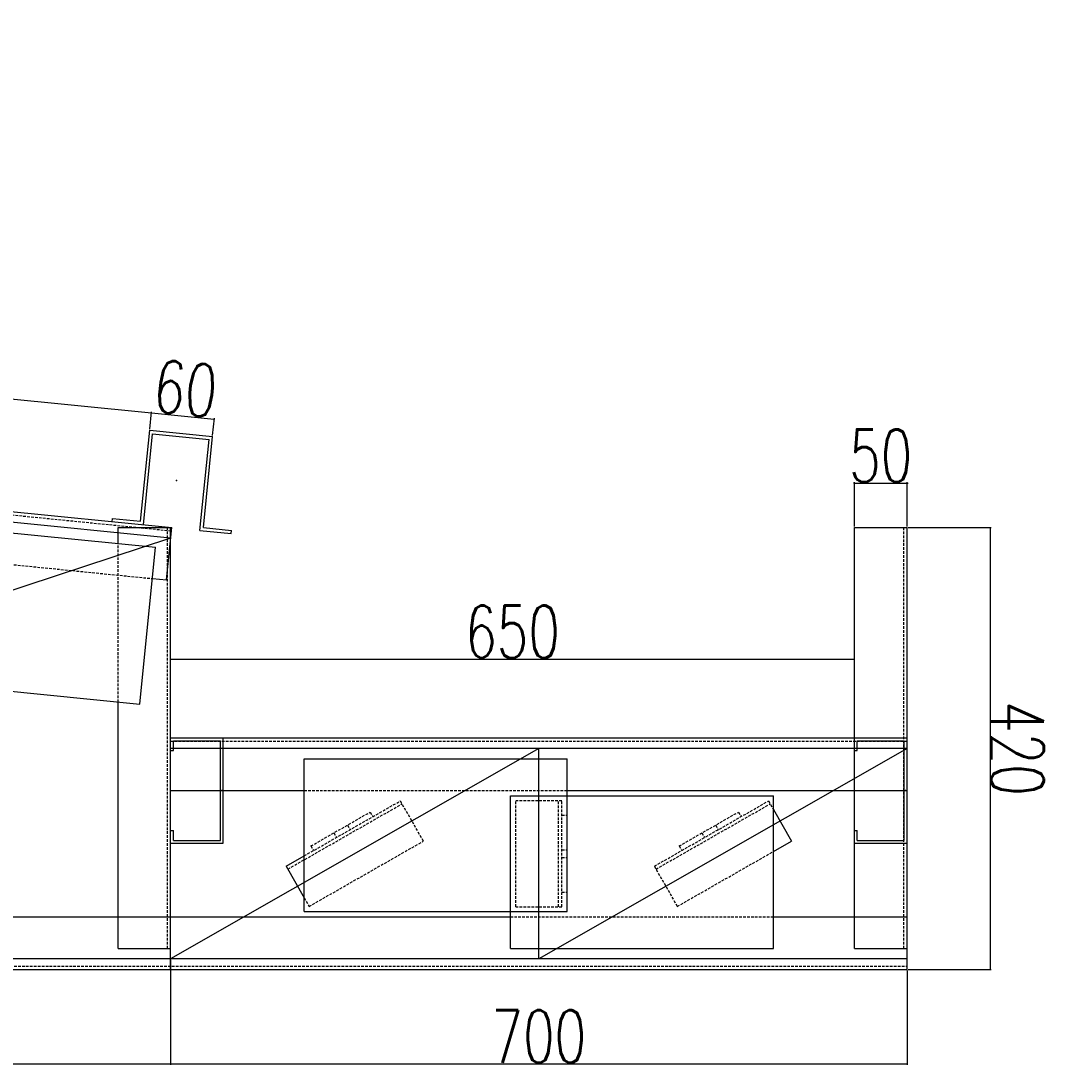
# Model space of a CAD drawing. Header units: feet. Extents: x -13577 to 173285, y -65833 to 34873.
# Tile 35 of 127: x -2998 to -2018, y -17191 to -16193. Entities that reach past the tile are written whole.
import ezdxf

# ---------------------------------------------------------------- set-up
doc = ezdxf.new("R2010")
doc.units = ezdxf.units.FT
doc.header["$LTSCALE"] = 10
doc.header["$MEASUREMENT"] = 0
doc.linetypes.add('HIDDEN', pattern=[0.375, 0.25, -0.125])
doc.layers.get('0').update_dxf_attribs({"linetype": 'CONTINUOUS'})
doc.layers.get('Defpoints').update_dxf_attribs({"linetype": 'CONTINUOUS'})
for name, color, linetype in [('FORIR', 4, 'CONTINUOUS'), ('G', 3, 'CONTINUOUS'), ('TR', 6, 'HIDDEN'), ('TXT1', 7, 'CONTINUOUS')]:
    doc.layers.add(name, color=color, linetype=linetype)
doc.styles.add('1', font='romans.shx', dxfattribs={"width": 0.7, "height": 50})
doc.dimstyles.get("Standard").update_dxf_attribs({"dimtxt": 50, "dimasz": 1, "dimexe": 1, "dimexo": 1, "dimgap": 1, "dimtad": 1, "dimdec": 0, "dimdsep": 46, "dimtxsty": '1', "dimblk": 'ARCHTICK', "dimcen": 3, "dimclrd": 1, "dimclre": 1, "dimclrt": 3, "dimadec": 0, "dimazin": 0, "dimtfac": 1, "dimtdec": 0, "dimtix": 1, "dimtmove": 0, "dimatfit": 3, "dimfxl": 0, "dimtolj": 1, "dimarcsym": 0})

# ---------------------------------------------------------------- blocks, each defined once
blk = doc.blocks.new('3D_INFOM')
blk.add_point((0, 0))
at = {"layer": 'FORIR', "flags": 1}
for tag, p in [('MARK', (7.551999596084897, -4.310061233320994)), ('NUM_DIS', (7.551999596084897, -11.67637308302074)), ('NOT_PEZ', (45.7330238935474, -11.67637308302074)), ('QTA_PEZ', (7.551999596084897, -18.54543627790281)), ('TIP_PEZ', (45.7330238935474, -18.54543627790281)), ('TRA_PEZ', (7.551999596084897, -26.33037452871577)), ('COS_PEZ', (45.7330238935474, -26.33037452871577)), ('DES_PEZ', (7.551999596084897, -33.75152613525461))]:
    blk.add_attdef(tag, p, '', height=5, dxfattribs=at)
blk = doc.blocks.new('_ArchTick')
at = {"color": 0, "linetype": 'ByBlock', "const_width": 0.15}
blk.add_lwpolyline([(-0.5, -0.5), (0.5, 0.5)], dxfattribs=at)
blk = doc.blocks.new('*D1503')
at = {"layer": 'Defpoints', "color": 0}
for p in [(-4028.390277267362, -16476.46595697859), (-2873.933126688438, -16565.10201072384), (-2875.592505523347, -16581.69585783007)]:
    blk.add_point(p, dxfattribs=at)
at = {"layer": 'TXT1', "color": 1, "lineweight": -2, "transparency": 16777216}
for p, q in [((-4028.290773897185, -16475.4709197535), (-4025.636401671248, -16448.92710350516)), ((-4025.735905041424, -16449.92214073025), (-2873.933126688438, -16565.10201072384)), ((-2875.49300215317, -16580.70082060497), (-2873.833623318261, -16564.10697349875))]:
    blk.add_line(p, q, dxfattribs=at)
for p, rotation in [((-4025.735905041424, -16449.92214073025), 174.2894269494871), ((-2873.933126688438, -16565.10201072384), 354.2894269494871)]:
    blk.add_blockref('_ArchTick', p, dxfattribs=dict(at, rotation=rotation))
at = {"layer": 'TXT1', "color": 3, "transparency": 16777216, "insert": (-3447.247428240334, -16481.6411078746), "char_height": 50, "attachment_point": 5, "rotation": 354.2894269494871, "style": '1'}
blk.add_mtext('\\A1;1158', dxfattribs=at)
blk = doc.blocks.new('*D1504')
at = {"layer": 'Defpoints', "color": 0}
for p in [(-2814.230892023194, -16571.07221305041), (-2875.592505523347, -16581.69585783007), (-2815.890272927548, -16587.66608085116)]:
    blk.add_point(p, dxfattribs=at)
at = {"layer": 'TXT1', "color": 1, "lineweight": -2, "transparency": 16777216}
for p, q in [((-2875.49300215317, -16580.70082060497), (-2873.833623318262, -16564.10697349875)), ((-2873.933126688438, -16565.10201072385), (-2814.230892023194, -16571.07221305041)), ((-2815.790769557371, -16586.67104362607), (-2814.131388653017, -16570.07717582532))]:
    blk.add_line(p, q, dxfattribs=at)
for p, rotation in [((-2873.933126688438, -16565.10201072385), 174.2894269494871), ((-2814.230892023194, -16571.07221305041), 354.2894269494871)]:
    blk.add_blockref('_ArchTick', p, dxfattribs=dict(at, rotation=rotation))
at = {"layer": 'TXT1', "color": 3, "transparency": 16777216, "insert": (-2841.494921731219, -16542.21614403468), "char_height": 50, "attachment_point": 5, "rotation": 354.2894269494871, "style": '1'}
blk.add_mtext('\\A1;60', dxfattribs=at)
blk = doc.blocks.new('*D1506')
at = {"layer": 'Defpoints', "color": 0}
for p in [(-2155.691764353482, -16631.93533208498), (-2205.691763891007, -16674.13481265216), (-2155.691764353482, -16674.13481265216)]:
    blk.add_point(p, dxfattribs=at)
at = {"layer": 'TXT1', "color": 1, "lineweight": -2, "transparency": 16777216}
for p, q in [((-2205.691763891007, -16631.93533208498), (-2206.691763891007, -16631.93533208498)), ((-2205.691763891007, -16673.13481265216), (-2205.691763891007, -16630.93533208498)), ((-2205.691763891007, -16631.93533208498), (-2155.691764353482, -16631.93533208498)), ((-2155.691764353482, -16673.13481265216), (-2155.691764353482, -16630.93533208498)), ((-2155.691764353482, -16631.93533208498), (-2154.691764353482, -16631.93533208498))]:
    blk.add_line(p, q, dxfattribs=at)
blk.add_blockref('_ArchTick', (-2205.691763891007, -16631.93533208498), dxfattribs=at)
at = {"layer": 'TXT1', "color": 1, "lineweight": -2, "transparency": 16777216, "rotation": 180}
blk.add_blockref('_ArchTick', (-2155.691764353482, -16631.93533208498), dxfattribs=at)
at = {"layer": 'TXT1', "color": 3, "transparency": 16777216, "insert": (-2180.691764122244, -16605.93533208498), "char_height": 50, "attachment_point": 5, "style": '1'}
blk.add_mtext('\\A1;50', dxfattribs=at)
blk = doc.blocks.new('*D1507')
at = {"layer": 'Defpoints', "color": 0}
for p in [(-2155.691764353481, -16674.13481265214), (-2155.689750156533, -17094.13481288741), (-2076.663733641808, -17094.13443390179)]:
    blk.add_point(p, dxfattribs=at)
at = {"layer": 'TXT1', "color": 1, "lineweight": -2, "transparency": 16777216}
for p, q in [((-2154.691764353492, -16674.13480785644), (-2075.665747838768, -16674.13442887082)), ((-2076.665747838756, -16674.13443366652), (-2076.663733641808, -17094.13443390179)), ((-2154.689750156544, -17094.13480809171), (-2075.66373364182, -17094.13442910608))]:
    blk.add_line(p, q, dxfattribs=at)
for p, rotation in [((-2076.665747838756, -16674.13443366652), 90.00027477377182), ((-2076.663733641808, -17094.13443390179), 270.0002747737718)]:
    blk.add_blockref('_ArchTick', p, dxfattribs=dict(at, rotation=rotation))
at = {"layer": 'TXT1', "color": 3, "transparency": 16777216, "insert": (-2050.664740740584, -16884.13430909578), "char_height": 50, "attachment_point": 5, "rotation": 270.0002747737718, "style": '1'}
blk.add_mtext('\\A1;420', dxfattribs=at)
blk = doc.blocks.new('*D1559')
at = {"layer": 'Defpoints', "color": 0}
for p in [(-4068.191764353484, -17084.18468825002), (-2855.691764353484, -17084.1348126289), (-2855.691764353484, -17183.89293115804)]:
    blk.add_point(p, dxfattribs=at)
at = {"layer": 'TXT1', "color": 1, "lineweight": -2, "transparency": 16777216}
for p, q in [((-4068.191764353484, -17085.18468825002), (-4068.191764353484, -17184.89293115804)), ((-2855.691764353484, -17085.1348126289), (-2855.691764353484, -17184.89293115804)), ((-4068.191764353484, -17183.89293115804), (-2855.691764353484, -17183.89293115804))]:
    blk.add_line(p, q, dxfattribs=at)
at = {"layer": 'TXT1', "color": 1, "lineweight": -2, "transparency": 16777216, "rotation": 180}
blk.add_blockref('_ArchTick', (-4068.191764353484, -17183.89293115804), dxfattribs=at)
at = {"layer": 'TXT1', "color": 1, "lineweight": -2, "transparency": 16777216}
blk.add_blockref('_ArchTick', (-2855.691764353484, -17183.89293115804), dxfattribs=at)
at = {"layer": 'TXT1', "color": 3, "transparency": 16777216, "insert": (-3461.941764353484, -17157.89293115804), "char_height": 50, "attachment_point": 5, "style": '1'}
blk.add_mtext('\\A1;1213', dxfattribs=at)

msp = doc.modelspace()

# ---------------------------------------------------------------- linework, layer by layer
for p, q in [((-2855.691764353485, -16684.18468825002), (-7705.691764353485, -16199.18468825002)), ((-2855.691764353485, -16684.18468825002), (-4068.191764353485, -17084.18468825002)), ((-2505.691764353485, -16884.1348126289), (-2855.691764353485, -17084.1348126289)), ((-2155.691764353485, -16884.1348126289), (-2855.691764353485, -16884.1348126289)), ((-2505.691764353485, -17084.1348126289), (-2505.691764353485, -16884.1348126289)), ((-2155.691764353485, -16884.1348126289), (-2505.691764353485, -17084.1348126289)), ((-2855.691764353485, -17084.18468825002), (-7705.691764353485, -17084.18468825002)), ((-2155.691764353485, -17084.1348126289), (-2855.691764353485, -17084.1348126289))]:
    msp.add_line(p, q)
at = {"layer": 'G'}
for p, q in [((-4036.350578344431, -16556.06893101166), (-2854.696724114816, -16674.23431645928)), ((-2884.245349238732, -16668.22429137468), (-2875.592505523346, -16581.69585783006)), ((-2881.522928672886, -16671.55169648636), (-2872.8700849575, -16585.02326204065)), ((-2875.592505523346, -16581.69585783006), (-2815.890272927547, -16587.66608085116)), ((-2872.8700849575, -16585.02326204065), (-2819.217686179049, -16590.38850288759)), ((-2827.870519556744, -16676.91693643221), (-2819.217686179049, -16590.38850288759)), ((-2824.543116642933, -16674.19451529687), (-2815.890272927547, -16587.66608085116)), ((-3143.560722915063, -16665.44766785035), (-2869.925497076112, -16692.81119048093)), ((-2911.374044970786, -16668.56658407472), (-2911.071553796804, -16665.54167140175)), ((-2911.071553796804, -16665.54167140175), (-2884.245349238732, -16668.22429137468)), ((-2905.691767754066, -16674.13481265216), (-2855.691768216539, -16674.13481265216)), ((-2905.691767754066, -16689.23456359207), (-2905.691767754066, -16674.13481265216)), ((-2859.671913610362, -16723.98617586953), (-2854.696724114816, -16674.23431645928)), ((-2855.691768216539, -17094.18468825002), (-2855.691768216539, -16674.13481265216)), ((-2827.870519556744, -16676.91693643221), (-2798.019413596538, -16679.90204794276)), ((-2824.543116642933, -16674.19451529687), (-2797.716922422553, -16676.87713526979)), ((-2798.019413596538, -16679.90204794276), (-2797.716922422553, -16676.87713526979)), ((-2205.691763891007, -16674.13481265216), (-2155.691764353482, -16674.13481265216)), ((-2205.691763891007, -17074.1348126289), (-2205.691763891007, -16674.13481265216)), ((-2155.691764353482, -17094.13481289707), (-2155.691764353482, -16674.13481265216)), ((-2884.851055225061, -16842.06676961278), (-2869.925497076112, -16692.81119048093)), ((-2872.910608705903, -16722.66230648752), (-2859.671913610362, -16723.98617586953)), ((-3158.486281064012, -16814.70324608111), (-2884.851055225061, -16842.06676961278)), ((-2905.691767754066, -17074.1348126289), (-2905.691767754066, -16839.98269802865)), ((-2855.691768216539, -16874.13481306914), (-2155.691764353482, -16874.13481306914)), ((-2853.041763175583, -16876.78481266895), (-2808.341763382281, -16876.78481266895)), ((-2853.041763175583, -16886.13481307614), (-2853.041763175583, -16876.78481266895)), ((-2808.341763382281, -16971.4848123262), (-2808.341763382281, -16876.78481266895)), ((-2805.691768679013, -16974.13481282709), (-2805.691768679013, -16874.13481306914)), ((-2203.041769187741, -16876.78481266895), (-2158.341769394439, -16876.78481266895)), ((-2203.041769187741, -16886.13481307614), (-2203.041769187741, -16876.78481266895)), ((-2158.341769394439, -16971.4848123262), (-2158.341769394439, -16876.78481266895)), ((-2855.691768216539, -16886.13481307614), (-2853.041763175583, -16886.13481307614)), ((-2205.691763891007, -16886.13481307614), (-2203.041769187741, -16886.13481307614)), ((-2728.691767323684, -16894.13481248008), (-2478.691759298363, -16894.13481248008)), ((-2728.691767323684, -17039.13481294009), (-2728.691767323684, -16894.13481248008)), ((-2478.691759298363, -17039.13481294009), (-2478.691759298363, -16894.13481248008)), ((-2855.691768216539, -16924.13481294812), (-2808.341763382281, -16924.13481294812)), ((-2805.691768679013, -16924.13481294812), (-2728.691767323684, -16924.13481294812)), ((-2478.691759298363, -16924.13481294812), (-2158.341769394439, -16924.13481294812)), ((-2532.691762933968, -16929.13481302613), (-2282.691765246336, -16929.13481302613)), ((-2532.691762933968, -17074.1348126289), (-2532.691762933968, -16929.13481302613)), ((-2282.691765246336, -17074.1348126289), (-2282.691765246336, -16929.13481302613)), ((-2282.691765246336, -16942.16203985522), (-2265.511515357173, -16972.22747840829)), ((-2855.691768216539, -16962.1348128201), (-2853.041763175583, -16962.1348128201)), ((-2853.041763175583, -16971.4848123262), (-2853.041763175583, -16962.1348128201)), ((-2205.691763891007, -16962.1348128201), (-2203.041769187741, -16962.1348128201)), ((-2203.041769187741, -16971.4848123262), (-2203.041769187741, -16962.1348128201)), ((-2855.691768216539, -16974.13481282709), (-2805.691768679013, -16974.13481282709)), ((-2853.041763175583, -16971.4848123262), (-2808.341763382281, -16971.4848123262)), ((-2282.691765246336, -16982.04476356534), (-2265.511515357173, -16972.22747840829)), ((-2205.691763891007, -16974.13481282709), (-2155.691764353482, -16974.13481282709)), ((-2203.041769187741, -16971.4848123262), (-2158.341769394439, -16971.4848123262)), ((-2745.872017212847, -16996.04214755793), (-2728.691767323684, -16986.22486149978)), ((-2745.872017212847, -16996.04214755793), (-2728.691767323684, -17026.10758520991)), ((-3745.191767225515, -17044.18468837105), (-2532.691762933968, -17044.1348130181)), ((-2728.691767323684, -17039.13481294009), (-2478.691759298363, -17039.13481294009)), ((-2282.691765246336, -17044.1348130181), (-2155.691764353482, -17044.1348130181)), ((-2905.691767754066, -17074.1348126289), (-2855.691768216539, -17074.1348126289)), ((-2532.691762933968, -17074.1348126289), (-2282.691765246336, -17074.1348126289)), ((-2205.691763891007, -17074.1348126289), (-2155.691764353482, -17074.1348126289)), ((-12555.69176119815, -17094.18468825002), (-2155.691764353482, -17094.13481289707))]:
    msp.add_line(p, q, dxfattribs=at)
at = {"layer": 'TR'}
for p, q in [((-7701.019097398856, -16192.65724220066), (-2854.999215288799, -16677.25922913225)), ((-2858.73176264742, -17074.1348126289), (-2858.73176264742, -16674.13481265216)), ((-2158.731769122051, -17074.1348126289), (-2158.731769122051, -16674.13481265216)), ((-3146.545834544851, -16695.29878385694), (-2872.910608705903, -16722.66230648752)), ((-2905.691767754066, -16839.98269802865), (-2905.691767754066, -16689.23456359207)), ((-2855.691768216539, -16877.17481269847), (-2155.691764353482, -16877.17481269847)), ((-2808.341763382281, -16924.13481294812), (-2805.691768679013, -16924.13481294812)), ((-2728.691767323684, -16924.13481294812), (-2478.691759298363, -16924.13481294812)), ((-2158.341769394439, -16924.13481294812), (-2155.691764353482, -16924.13481294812)), ((-2744.284375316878, -16998.82052550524), (-2635.753982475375, -16936.80315800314)), ((-2728.691767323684, -16986.22486149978), (-2637.341624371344, -16934.02478005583)), ((-2637.341624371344, -16934.02478005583), (-2615.511512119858, -16972.22747840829)), ((-2637.341624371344, -16934.02478005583), (-2635.753982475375, -16936.80315800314)), ((-2527.691762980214, -17034.63481259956), (-2527.691762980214, -16933.63481246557)), ((-2527.691762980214, -16933.63481246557), (-2483.691759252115, -16933.63481246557)), ((-2486.891760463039, -17034.63481259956), (-2486.891760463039, -16933.63481246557)), ((-2483.691759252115, -17034.63481259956), (-2483.691759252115, -16933.63481246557)), ((-2395.872020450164, -16996.04214755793), (-2287.341627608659, -16934.02478005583)), ((-2394.284368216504, -16998.82052550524), (-2285.753975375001, -16936.80315800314)), ((-2287.341627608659, -16934.02478005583), (-2282.691765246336, -16942.16203985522)), ((-2287.341627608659, -16934.02478005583), (-2285.753975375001, -16936.80315800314)), ((-2722.305420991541, -16976.81676328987), (-2665.869609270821, -16944.56773222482)), ((-2665.869609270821, -16944.56773222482), (-2663.388914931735, -16948.90894692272)), ((-2372.305413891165, -16976.81676328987), (-2315.869612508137, -16944.56773222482)), ((-2315.869612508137, -16944.56773222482), (-2313.388918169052, -16948.90894692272)), ((-2483.691759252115, -16947.63481232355), (-2478.691759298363, -16947.63481232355)), ((-2700.599340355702, -16964.41329014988), (-2698.118646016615, -16968.75450574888)), ((-2687.57568990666, -16956.9712053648), (-2685.094995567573, -16961.31242096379)), ((-2685.094995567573, -16961.31242096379), (-2684.803948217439, -16961.14610671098)), ((-2350.599343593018, -16964.41329195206), (-2348.118649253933, -16968.75450574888)), ((-2337.575693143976, -16956.9712053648), (-2335.094998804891, -16961.31242096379)), ((-2335.094998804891, -16961.31242096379), (-2334.803951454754, -16961.14610671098)), ((-2724.041904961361, -17034.2448450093), (-2615.511512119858, -16972.22747840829)), ((-2722.305420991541, -16976.81676328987), (-2719.824726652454, -16981.15797888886)), ((-2483.691759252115, -16980.63481301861), (-2478.691759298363, -16980.63481301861)), ((-2374.041908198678, -17034.2448450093), (-2282.691765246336, -16982.04476356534)), ((-2372.305413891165, -16976.81676328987), (-2369.82471955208, -16981.15797888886)), ((-2372.305413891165, -16976.81676328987), (-2369.82471955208, -16981.15797618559)), ((-2483.691759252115, -16987.6348129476), (-2478.691759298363, -16987.6348129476)), ((-2395.872020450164, -16996.04214755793), (-2374.041908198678, -17034.2448450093)), ((-2395.872020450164, -16996.04214755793), (-2394.284368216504, -16998.82052550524)), ((-2728.691767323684, -17026.10758520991), (-2724.041904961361, -17034.2448450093)), ((-2483.691759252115, -17020.63481274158), (-2478.691759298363, -17020.63481274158)), ((-2527.691762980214, -17034.63481259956), (-2483.691759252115, -17034.63481259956)), ((-2532.691762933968, -17044.1348130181), (-2282.691765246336, -17044.1348130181)), ((-12555.69176119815, -17091.1446886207), (-2155.691764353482, -17091.09481236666))]:
    msp.add_line(p, q, dxfattribs=at)

# ---------------------------------------------------------------- block references
at = {"xscale": 10, "yscale": 10, "zscale": 10}
for p in [(-2850.219059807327, -16629.45764278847), (-2850.21905980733, -16629.45764278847), (-2807.016764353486, -16924.1348126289), (-2807.016764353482, -16924.1348126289), (-2157.016764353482, -16924.1348126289), (-2157.016764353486, -16924.1348126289)]:
    msp.add_blockref('3D_INFOM', p, dxfattribs=at)

# ---------------------------------------------------------------- dimensions: what is measured, and where the dimension line sits
at = {"layer": 'TXT1'}
for base, p1, p2, picture, middle in [((-2873.933126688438, -16565.10201072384), (-4028.390277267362, -16476.46595697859), (-2875.592505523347, -16581.69585783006), '*D1503', (-3447.247428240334, -16481.6411078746)), ((-2814.230892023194, -16571.07221305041), (-2875.592505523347, -16581.69585783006), (-2815.890272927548, -16587.66608085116), '*D1504', (-2841.494921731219, -16542.21614403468))]:
    dim = msp.add_linear_dim(base=base, p1=p1, p2=p2, angle=174.2894269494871, dimstyle='Standard', override={"dimtxt": 3, "dimtmove": 1}, dxfattribs=at)
    dim.commit()
    dim.dimension.update_dxf_attribs({"geometry": picture, "text_midpoint": middle})
for base, p1, p2, override, picture, middle in [((-2155.691764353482, -16631.93533208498), (-2205.691763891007, -16674.13481265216), (-2155.691764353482, -16674.13481265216), {"dimtxt": 3}, '*D1506', (-2180.691764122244, -16605.93533208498)), ((-2855.691764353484, -17183.89293115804), (-4068.191764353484, -17084.18468825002), (-2855.691764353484, -17084.1348126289), {"dimtxt": 3, "dimtmove": 1}, '*D1559', (-3461.941764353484, -17157.89293115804))]:
    dim = msp.add_linear_dim(base=base, p1=p1, p2=p2, dimstyle='Standard', override=override, dxfattribs=at)
    dim.commit()
    dim.dimension.update_dxf_attribs({"geometry": picture, "text_midpoint": middle})
dim = msp.add_aligned_dim(p1=(-2155.691764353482, -16674.13481265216), p2=(-2155.689750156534, -17094.13481288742), distance=79.02601651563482, dimstyle='Standard', override={"dimtxt": 3}, dxfattribs=at)
dim.commit()
dim.dimension.update_dxf_attribs({"geometry": '*D1507', "text_midpoint": (-2050.664740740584, -16884.13430909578)})
for base, p1, p2, override in [((-2205.691763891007, -16799.26346040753), (-2855.691768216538, -16874.13481306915), (-2205.691763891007, -16874.13481264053), {"dimtxt": 3}), ((-2155.689750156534, -17183.89293115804), (-2855.691764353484, -17084.1348126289), (-2155.689750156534, -17094.13481288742), {"dimtxt": 3, "dimtmove": 1})]:
    msp.add_linear_dim(base=base, p1=p1, p2=p2, dimstyle='Standard', override=override, dxfattribs=at).render()

doc.saveas('drawing.dxf')
